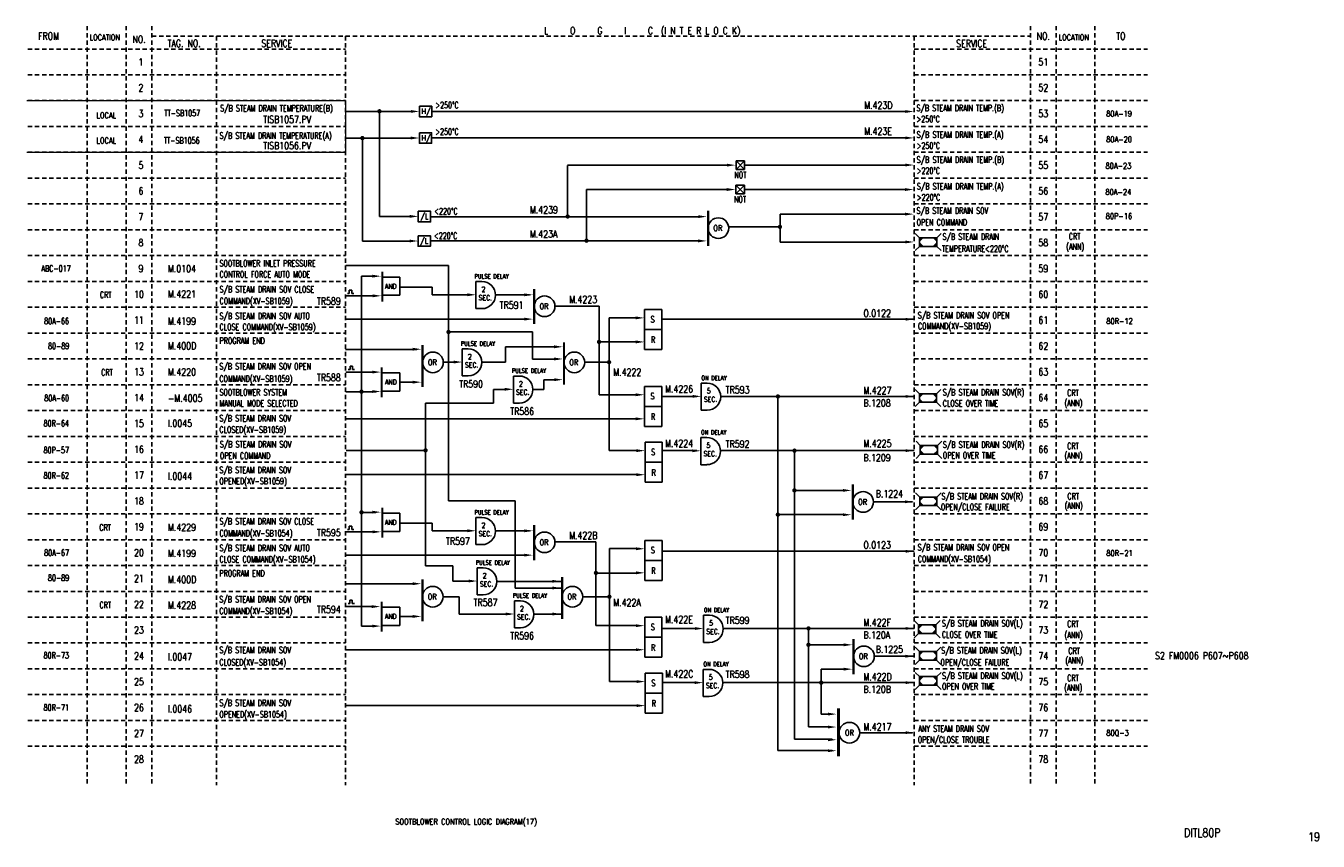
# Model space of a CAD drawing. Extents: x 10 to 460, y -301 to -17.
import ezdxf
from ezdxf.enums import TextEntityAlignment as Align

# ---------------------------------------------------------------- set-up
doc = ezdxf.new("R2010")
doc.units = 0
doc.header["$MEASUREMENT"] = 0
doc.linetypes.add('CENTER', pattern=[20, 8.8, -1, 0.4, -1, 8.8])
doc.linetypes.add('HIDDEN', pattern=[4, 1.5, -1, 1.5])
for name, color, linetype in [('CEN', 1, 'CENTER'), ('CON', 4, 'CONTINUOUS'), ('DCS', 7, 'CONTINUOUS'), ('HID', 2, 'HIDDEN')]:
    doc.layers.add(name, color=color, linetype=linetype)
doc.styles.add('ROMANS', font='romans', dxfattribs={"width": 0.8})

# ---------------------------------------------------------------- blocks, each defined once
blk = doc.blocks.new('LEADER')
at = {"layer": 'CON'}
blk.add_solid([(0.85, -0.57), (0.85, -1.57), (3.85, -1.07)], dxfattribs=at)

msp = doc.modelspace()

# ---------------------------------------------------------------- linework, layer by layer
at = {"layer": 'CEN', "const_width": 0.5}
for points in [[(10.19, -43.04), (121.3, -43.04)], [(121.36, -61.08), (121.36, -43.17)], [(10.27, -61.06), (121.38, -61.06)]]:
    msp.add_lwpolyline(points, dxfattribs=at)
at = {"layer": 'CON'}
for p, q in [((145.08, -46.85), (121.34, -46.85)), ((133.17, -46.86), (133.17, -83.42)), ((317.74, -46.86), (151.3, -46.86)), ((145.06, -56.11), (121.34, -56.11)), ((127.21, -56.11), (127.21, -92)), ((151.26, -56.06), (317.47, -56.06)), ((255.66, -65.54), (198.64, -65.54)), ((198.64, -65.61), (198.64, -83.52)), ((257.3, -64.02), (260.3, -64.02)), ((260.3, -64.02), (257.3, -67.02)), ((257.3, -64.02), (260.3, -67.02)), ((257.3, -67.02), (257.3, -64.02)), ((260.3, -67.02), (257.3, -67.02)), ((260.3, -64.02), (260.3, -67.02)), ((316.98, -65.52), (260.35, -65.52)), ((255.66, -74.06), (205.23, -74.06)), ((205.23, -74.06), (205.23, -91.91)), ((257.22, -72.52), (260.22, -72.52)), ((260.22, -72.52), (257.22, -75.52)), ((257.22, -72.52), (260.22, -75.52)), ((257.22, -75.52), (257.22, -72.52)), ((260.22, -75.52), (257.22, -75.52)), ((260.22, -72.52), (260.22, -75.52)), ((317, -74.06), (260.23, -74.06)), ((144.83, -83.42), (133.11, -83.42)), ((150.92, -83.52), (245.25, -83.52)), ((272.63, -92.33), (272.63, -82.61)), ((317.48, -82.61), (272.63, -82.61)), ((254.85, -87.06), (272.63, -87.06)), ((321.24, -90.84), (319.74, -89.34)), ((327.24, -90.84), (328.74, -89.34)), ((144.56, -92), (127.21, -92)), ((150.92, -91.91), (245.25, -91.91)), ((317.57, -92.33), (272.63, -92.33)), ((321.24, -93.84), (319.74, -95.34)), ((321.24, -90.84), (321.24, -93.84)), ((327.24, -90.84), (321.24, -90.84)), ((321.24, -93.84), (327.24, -93.84)), ((327.24, -93.84), (327.24, -90.84)), ((327.24, -93.84), (328.74, -95.34)), ((157.18, -100.55), (121.4, -100.55)), ((157.18, -100.55), (157.18, -182.57)), ((131.87, -104.29), (126.89, -104.29)), ((126.89, -226.19), (126.89, -104.29)), ((140.18, -104.61), (133.84, -104.61)), ((140.18, -104.61), (140.18, -110.91)), ((132.35, -111.09), (121.4, -111.09)), ((121.97, -110.26), (122.61, -110.26)), ((122.61, -109.08), (123.47, -109.08)), ((122.61, -110.26), (122.61, -109.08)), ((123.47, -109.08), (123.47, -110.26)), ((123.47, -110.26), (124.18, -110.26)), ((140.18, -110.91), (133.84, -110.91)), ((140.23, -108.07), (151.47, -108.07)), ((151.47, -108.07), (151.47, -110.77)), ((164.65, -110.77), (151.47, -110.77)), ((185.36, -110.77), (173.55, -110.77)), ((194.22, -114.63), (209.59, -114.63)), ((209.6, -114.64), (209.6, -145.59)), ((225.47, -115.84), (225.47, -129.78)), ((231.46, -115.84), (225.47, -115.84)), ((231.46, -129.78), (231.46, -115.84)), ((213.07, -118.78), (223, -118.78)), ((213.09, -118.78), (213.09, -134.21)), ((319.34, -119.26), (231.62, -119.26)), ((157.18, -123.69), (186.36, -123.69)), ((186.36, -123.69), (186.36, -133.16)), ((231.46, -122.8), (225.47, -122.8)), ((121.34, -129.76), (146.13, -129.76)), ((161.96, -129.54), (164.06, -129.54)), ((161.96, -129.54), (161.96, -138.99)), ((177.04, -128.91), (195.39, -128.91)), ((177.04, -134.2), (177.04, -128.91)), ((209.63, -127.1), (223.26, -127.1)), ((225.47, -129.78), (231.46, -129.78)), ((155.32, -134.2), (160.1, -134.2)), ((168.77, -134.2), (177.04, -134.2)), ((186.36, -133.16), (195.39, -133.16)), ((204.58, -134.2), (213.09, -134.2)), ((213.07, -165.03), (213.07, -134.18)), ((131.92, -137.71), (121.35, -137.71)), ((122.23, -136.76), (122.87, -136.76)), ((122.87, -135.58), (123.73, -135.58)), ((122.87, -136.76), (122.87, -135.58)), ((123.73, -135.58), (123.73, -136.76)), ((123.73, -136.76), (124.44, -136.76)), ((140.23, -137.96), (133.88, -137.96)), ((140.23, -137.96), (140.23, -144.26)), ((161.96, -138.99), (164.06, -138.99)), ((179.75, -139.03), (181.85, -139.03)), ((179.75, -139.03), (179.75, -148.48)), ((140.23, -141.19), (145.99, -141.19)), ((172.89, -143.69), (177.89, -143.69)), ((172.89, -148.45), (172.89, -143.69)), ((186.57, -143.69), (190.41, -143.69)), ((190.41, -140.34), (195.25, -140.34)), ((190.41, -140.34), (190.41, -143.69)), ((225.43, -142.64), (225.43, -156.57)), ((231.42, -142.64), (225.43, -142.64)), ((231.42, -156.57), (231.42, -142.64)), ((245.16, -141.5), (247.26, -141.5)), ((245.16, -141.5), (245.16, -150.95)), ((321.16, -145.2), (319.66, -143.7)), ((327.16, -145.2), (328.66, -143.7)), ((131.83, -144.51), (121.38, -144.51)), ((140.23, -144.26), (133.88, -144.26)), ((149.18, -148.45), (149.18, -205.22)), ((149.18, -148.45), (172.89, -148.45)), ((179.75, -148.48), (181.85, -148.48)), ((209.63, -145.59), (223.49, -145.59)), ((243.66, -146.15), (231.5, -146.15)), ((319.34, -146.15), (251.99, -146.15)), ((271.9, -145.93), (271.9, -269.56)), ((321.16, -148.2), (319.66, -149.7)), ((321.16, -145.2), (321.16, -148.2)), ((327.16, -145.2), (321.16, -145.2)), ((321.16, -148.2), (327.16, -148.2)), ((327.16, -148.2), (327.16, -145.2)), ((327.16, -148.2), (328.66, -149.7)), ((231.42, -149.6), (225.43, -149.6)), ((245.16, -150.95), (247.26, -150.95)), ((121.34, -153.95), (222.58, -153.95)), ((225.43, -156.57), (231.42, -156.57)), ((245.05, -160.48), (247.15, -160.48)), ((245.05, -160.48), (245.05, -169.93)), ((321.5, -163.24), (320, -161.74)), ((327.5, -163.24), (329, -161.74)), ((121.54, -164.99), (149.13, -164.99)), ((214.7, -165.03), (213.07, -165.03)), ((214.7, -165.03), (223.16, -165.03)), ((225.63, -162.12), (225.63, -176.05)), ((231.62, -162.12), (225.63, -162.12)), ((231.62, -176.05), (231.62, -162.12)), ((243.66, -165.03), (231.65, -165.03)), ((319.34, -165.03), (251.85, -165.03)), ((277.71, -164.81), (277.71, -265.58)), ((321.5, -166.24), (320, -167.74)), ((321.5, -163.24), (321.5, -166.24)), ((327.5, -163.24), (321.5, -163.24)), ((321.5, -166.24), (327.5, -166.24)), ((327.5, -166.24), (327.5, -163.24)), ((327.5, -166.24), (329, -167.74)), ((231.62, -169.08), (225.63, -169.08)), ((245.05, -169.93), (247.15, -169.93)), ((121.34, -173.38), (223.45, -173.38)), ((225.63, -176.05), (231.62, -176.05)), ((295.42, -178.9), (277.52, -178.9)), ((321.28, -181.2), (319.78, -179.7)), ((327.28, -181.2), (328.78, -179.7)), ((180.43, -182.57), (157.18, -182.57)), ((180.43, -212.94), (180.43, -182.57)), ((305.16, -182.9), (318.83, -182.9)), ((321.28, -184.2), (319.78, -185.7)), ((321.28, -181.2), (321.28, -184.2)), ((327.28, -181.2), (321.28, -181.2)), ((321.28, -184.2), (327.28, -184.2)), ((327.28, -184.2), (327.28, -181.2)), ((327.28, -184.2), (328.78, -185.7)), ((131.87, -186.54), (126.89, -186.54)), ((140.18, -186.86), (133.84, -186.86)), ((140.18, -186.86), (140.18, -193.16)), ((295.54, -187.33), (271.7, -187.33)), ((132.35, -193.33), (121.4, -193.33)), ((121.97, -192.5), (122.61, -192.5)), ((122.61, -191.32), (123.47, -191.32)), ((122.61, -192.5), (122.61, -191.32)), ((123.47, -191.32), (123.47, -192.5)), ((123.47, -192.5), (124.18, -192.5)), ((140.18, -193.16), (133.84, -193.16)), ((140.23, -190.32), (151.47, -190.32)), ((151.47, -190.32), (151.47, -193.02)), ((164.65, -193.02), (151.47, -193.02)), ((185.36, -193.02), (173.55, -193.02)), ((194.22, -196.87), (208.5, -196.87)), ((208.49, -226.03), (208.49, -196.87)), ((225.55, -196.31), (225.55, -210.25)), ((231.54, -196.31), (225.55, -196.31)), ((231.54, -210.25), (231.54, -196.31)), ((213.23, -199.16), (213.23, -215.06)), ((223.73, -199.16), (213.25, -199.16)), ((319.34, -200.12), (231.55, -200.12)), ((149.18, -205.22), (158.67, -205.22)), ((158.67, -205.22), (158.67, -210.47)), ((167.14, -205.86), (169.24, -205.86)), ((167.14, -205.86), (167.14, -215.31)), ((231.54, -203.27), (225.55, -203.27)), ((121.28, -211.44), (146.02, -211.44)), ((158.67, -210.47), (165.68, -210.47)), ((173.96, -210.6), (196.55, -210.6)), ((223.31, -207.69), (208.49, -207.69)), ((225.55, -210.25), (231.54, -210.25)), ((155.27, -215.94), (160.93, -215.94)), ((160.93, -215.94), (160.93, -222.02)), ((167.14, -215.31), (169.24, -215.31)), ((180.43, -212.94), (196.55, -212.94)), ((203.93, -215.94), (213.2, -215.94)), ((213.2, -245.52), (213.2, -215.04)), ((131.86, -219.39), (121.29, -219.39)), ((122.17, -218.29), (122.81, -218.29)), ((122.81, -217.11), (123.66, -217.11)), ((122.81, -218.29), (122.81, -217.11)), ((123.66, -217.11), (123.66, -218.29)), ((123.66, -218.29), (124.38, -218.29)), ((140.17, -219.64), (133.82, -219.64)), ((140.17, -219.64), (140.17, -225.94)), ((180.09, -217.35), (182.19, -217.35)), ((180.09, -217.35), (180.09, -226.8)), ((140.17, -222.87), (145.82, -222.87)), ((160.93, -222.02), (178.63, -222.02)), ((186.91, -222.02), (196.35, -222.02)), ((225.51, -223.11), (225.51, -237.04)), ((231.5, -223.11), (225.51, -223.11)), ((231.5, -237.04), (231.5, -223.11)), ((246.02, -222.41), (248.12, -222.41)), ((246.02, -222.41), (246.02, -231.86)), ((320.88, -225.75), (319.38, -224.25)), ((326.88, -225.75), (328.38, -224.25)), ((131.77, -226.19), (126.89, -226.19)), ((140.17, -225.94), (133.82, -225.94)), ((180.09, -226.8), (182.19, -226.8)), ((223.06, -226.03), (208.49, -226.03)), ((243.66, -227), (231.7, -227)), ((319.34, -227), (252.87, -227)), ((282.55, -226.78), (282.55, -261.31)), ((320.88, -228.75), (319.38, -230.25)), ((320.88, -225.75), (320.88, -228.75)), ((326.88, -225.75), (320.88, -225.75)), ((320.88, -228.75), (326.88, -228.75)), ((326.88, -228.75), (326.88, -225.75)), ((326.88, -228.75), (328.38, -230.25)), ((231.5, -230.07), (225.51, -230.07)), ((246.02, -231.86), (248.12, -231.86)), ((296.07, -232.71), (282.59, -232.71)), ((321.16, -235.05), (319.66, -233.55)), ((327.16, -235.05), (328.66, -233.55)), ((121.34, -234.45), (223.77, -234.45)), ((225.51, -237.04), (231.5, -237.04)), ((305.43, -236.71), (319, -236.71)), ((321.16, -238.05), (319.66, -239.55)), ((321.16, -235.05), (321.16, -238.05)), ((327.16, -235.05), (321.16, -235.05)), ((321.16, -238.05), (327.16, -238.05)), ((327.16, -238.05), (327.16, -235.05)), ((327.16, -238.05), (328.66, -239.55)), ((225.71, -242.59), (225.71, -256.52)), ((231.7, -242.59), (225.71, -242.59)), ((231.7, -256.52), (231.7, -242.59)), ((245.86, -241.26), (247.96, -241.26)), ((245.86, -241.26), (245.86, -250.71)), ((286.91, -241.14), (286.91, -256.87)), ((296.21, -241.14), (286.92, -241.14)), ((321.22, -243.8), (319.72, -242.3)), ((327.22, -243.8), (328.72, -242.3)), ((213.2, -245.52), (223.91, -245.52)), ((243.66, -245.89), (231.6, -245.89)), ((319.34, -245.89), (252.79, -245.89)), ((321.22, -246.8), (319.72, -248.3)), ((321.22, -243.8), (321.22, -246.8)), ((327.22, -243.8), (321.22, -243.8)), ((321.22, -246.8), (327.22, -246.8)), ((327.22, -246.8), (327.22, -243.8)), ((327.22, -246.8), (328.72, -248.3)), ((231.7, -249.55), (225.71, -249.55)), ((245.86, -250.71), (247.96, -250.71)), ((121.34, -253.89), (223.75, -253.89)), ((225.71, -256.52), (231.7, -256.52)), ((286.91, -256.87), (290.79, -256.87)), ((282.55, -261.31), (290.31, -261.31)), ((300.34, -263.38), (318.83, -263.38)), ((271.9, -269.56), (290.79, -269.56)), ((277.71, -265.58), (290.79, -265.58))]:
    msp.add_line(p, q, dxfattribs=at)
at = {"layer": 'CON', "color": 4}
for p, q in [((166.72, -106.1), (168.82, -106.1)), ((166.72, -106.1), (166.72, -115.55)), ((166.72, -115.55), (168.82, -115.55)), ((121.34, -119.26), (184.75, -119.26)), ((166.72, -188.34), (168.82, -188.34)), ((166.72, -188.34), (166.72, -197.79)), ((166.72, -197.79), (168.82, -197.79)), ((121.38, -201.51), (184.75, -201.51))]:
    msp.add_line(p, q, dxfattribs=at)
at = {"layer": 'CON'}
for points in [[(147.04, -44.99), (151.31, -44.99), (151.31, -48.67), (147.04, -48.67)], [(147.01, -54.25), (151.28, -54.25), (151.28, -57.93), (147.01, -57.93)], [(146.65, -81.62), (150.91, -81.62), (150.91, -85.3), (146.65, -85.3)], [(146.59, -90.15), (150.86, -90.15), (150.86, -93.83), (146.59, -93.83)]]:
    msp.add_lwpolyline(points, close=True, dxfattribs=at)
at = {"layer": 'CON', "const_width": 0.75}
for points in [[(132.73, -46.76, 1), (133.48, -46.76, 1)], [(126.78, -56.1, 1), (127.53, -56.1, 1)], [(198.28, -83.44, 1), (199.03, -83.44, 1)], [(272.22, -87.05, 1), (272.97, -87.05, 1)], [(204.85, -91.87, 1), (205.6, -91.87, 1)], [(156.81, -123.69, 1), (157.56, -123.69, 1)], [(209.21, -127.16, 1), (209.96, -127.16, 1)], [(212.72, -134.2, 1), (213.47, -134.2, 1)], [(126.49, -144.5, 1), (127.24, -144.5, 1)], [(271.52, -146.15, 1), (272.27, -146.15, 1)], [(148.8, -164.94, 1), (149.55, -164.94, 1)], [(277.31, -165.03, 1), (278.06, -165.03, 1)], [(277.27, -178.89, 1), (278.02, -178.89, 1)], [(126.49, -186.52, 1), (127.24, -186.52, 1)], [(271.51, -187.33, 1), (272.26, -187.33, 1)], [(208.14, -207.66, 1), (208.89, -207.66, 1)], [(212.82, -215.94, 1), (213.57, -215.94, 1)], [(282.18, -227, 1), (282.93, -227, 1)], [(282.17, -232.7, 1), (282.92, -232.7, 1)], [(286.6, -245.89, 1), (287.35, -245.89, 1)]]:
    msp.add_lwpolyline(points, format="xyb", close=True, dxfattribs=at)
at = {"layer": 'CON'}
for points, const_width in [([(247.56, -81.41), (247.56, -93.71)], 0.8), ([(134.12, -102.67), (134.12, -113.11)], 0.7), ([(187.02, -108.66), (187.02, -120.96)], 0.8), ([(148.13, -128.19), (148.13, -142.9)], 0.8), ([(197.39, -127.34), (197.39, -142.06)], 0.8), ([(133.93, -136.02), (133.93, -146.45)], 0.7), ([(297.97, -176.83), (297.97, -189.13)], 0.8), ([(134.12, -184.92), (134.12, -195.35)], 0.7), ([(187.02, -190.9), (187.02, -203.21)], 0.8), ([(148.07, -209.87), (148.07, -224.53)], 0.8), ([(196.72, -209.02), (196.72, -223.68)], 0.8), ([(133.87, -217.7), (133.87, -228.13)], 0.7), ([(298.24, -230.64), (298.24, -242.94)], 0.8), ([(292.97, -254.88), (292.97, -271.58)], 1)]:
    msp.add_lwpolyline(points, dxfattribs=dict(at, const_width=const_width))
for centre in [(251.16, -87.49), (190.62, -114.74), (151.73, -134.27), (200.99, -134.27), (301.57, -182.91), (190.62, -196.99), (151.67, -215.95), (200.32, -215.95), (301.84, -236.72), (296.8, -263.34)]:
    msp.add_circle(centre, 3.6, dxfattribs=at)
at = {"layer": 'CON', "color": 4}
for centre in [(168.82, -110.82), (168.82, -193.07)]:
    msp.add_arc(centre, 4.72, 270, 90, dxfattribs=at)
at = {"layer": 'CON'}
for centre in [(164.06, -134.26), (181.85, -143.75), (247.26, -146.23), (247.15, -165.2), (169.24, -210.59), (182.19, -222.07), (248.12, -227.14), (247.96, -245.99)]:
    msp.add_arc(centre, 4.72, 270, 90, dxfattribs=at)
at = {"layer": 'CON', "lineweight": 13}
for points in [[(144.04, -46.33), (144.04, -47.33), (147.04, -46.83)], [(144.01, -55.59), (144.01, -56.59), (147.01, -56.09)], [(143.67, -82.9), (143.67, -83.9), (146.67, -83.4)], [(143.58, -91.48), (143.58, -92.48), (146.58, -91.98)]]:
    msp.add_solid(points, dxfattribs=at)
at = {"layer": 'CON'}
for points in [[(316.25, -46.36), (316.25, -47.36), (319.25, -46.86)], [(316.25, -55.55), (316.25, -56.55), (319.25, -56.05)], [(316.24, -65.01), (316.24, -66.01), (319.24, -65.51)], [(316.2, -73.55), (316.2, -74.55), (319.2, -74.05)], [(244.14, -82.98), (244.14, -83.98), (247.14, -83.48)], [(316.17, -82.1), (316.17, -83.1), (319.17, -82.6)], [(244.11, -91.45), (244.11, -92.45), (247.11, -91.95)], [(316.25, -91.82), (316.25, -92.82), (319.25, -92.32)], [(322.74, -90.84), (321.24, -90.84), (321.24, -92.34)], [(321.24, -92.34), (321.24, -93.84), (322.74, -93.84)], [(325.74, -90.84), (327.24, -90.84), (327.24, -92.34)], [(327.24, -92.34), (327.24, -93.84), (325.74, -93.84)], [(130.63, -103.73), (130.63, -104.73), (133.63, -104.23)], [(130.75, -110.59), (130.75, -111.59), (133.75, -111.09)], [(183.6, -110.23), (183.6, -111.23), (186.6, -110.73)], [(222.41, -118.27), (222.41, -119.27), (225.41, -118.77)], [(316.34, -118.76), (316.34, -119.76), (319.34, -119.26)], [(144.68, -129.19), (144.68, -130.19), (147.68, -129.69)], [(193.94, -128.35), (193.94, -129.35), (196.94, -128.85)], [(222.41, -126.65), (222.41, -127.65), (225.41, -127.15)], [(158.96, -133.66), (158.96, -134.66), (161.96, -134.16)], [(193.94, -132.59), (193.94, -133.59), (196.94, -133.09)], [(130.63, -137.16), (130.63, -138.16), (133.63, -137.66)], [(130.62, -143.94), (130.62, -144.94), (133.62, -144.44)], [(144.73, -140.67), (144.73, -141.67), (147.73, -141.17)], [(176.75, -143.15), (176.75, -144.15), (179.75, -143.65)], [(193.99, -139.82), (193.99, -140.82), (196.99, -140.32)], [(222.37, -145.07), (222.37, -146.07), (225.37, -145.57)], [(242.16, -145.62), (242.16, -146.62), (245.16, -146.12)], [(316.34, -145.65), (316.34, -146.65), (319.34, -146.15)], [(322.66, -145.2), (321.16, -145.2), (321.16, -146.7)], [(321.16, -146.7), (321.16, -148.2), (322.66, -148.2)], [(325.66, -145.2), (327.16, -145.2), (327.16, -146.7)], [(327.16, -146.7), (327.16, -148.2), (325.66, -148.2)], [(222.37, -153.45), (222.37, -154.45), (225.37, -153.95)], [(222.58, -164.55), (222.58, -165.55), (225.58, -165.05)], [(242.05, -164.6), (242.05, -165.6), (245.05, -165.1)], [(316.34, -164.53), (316.34, -165.53), (319.34, -165.03)], [(323, -163.24), (321.5, -163.24), (321.5, -164.74)], [(321.5, -164.74), (321.5, -166.24), (323, -166.24)], [(326, -163.24), (327.5, -163.24), (327.5, -164.74)], [(327.5, -164.74), (327.5, -166.24), (326, -166.24)], [(222.58, -172.93), (222.58, -173.93), (225.58, -173.43)], [(294.56, -178.4), (294.56, -179.4), (297.56, -178.9)], [(316.12, -182.37), (316.12, -183.37), (319.12, -182.87)], [(322.78, -181.2), (321.28, -181.2), (321.28, -182.7)], [(321.28, -182.7), (321.28, -184.2), (322.78, -184.2)], [(325.78, -181.2), (327.28, -181.2), (327.28, -182.7)], [(327.28, -182.7), (327.28, -184.2), (325.78, -184.2)], [(130.63, -185.97), (130.63, -186.97), (133.63, -186.47)], [(294.52, -186.88), (294.52, -187.88), (297.52, -187.38)], [(130.75, -192.84), (130.75, -193.84), (133.75, -193.34)], [(183.6, -192.48), (183.6, -193.48), (186.6, -192.98)], [(222.49, -198.74), (222.49, -199.74), (225.49, -199.24)], [(316.34, -199.62), (316.34, -200.62), (319.34, -200.12)], [(144.67, -210.91), (144.67, -211.91), (147.67, -211.41)], [(164.14, -209.98), (164.14, -210.98), (167.14, -210.48)], [(193.33, -210.07), (193.33, -211.07), (196.33, -210.57)], [(222.49, -207.12), (222.49, -208.12), (225.49, -207.62)], [(193.33, -212.41), (193.33, -213.41), (196.33, -212.91)], [(130.44, -218.89), (130.44, -219.89), (133.44, -219.39)], [(144.73, -222.32), (144.73, -223.32), (147.73, -222.82)], [(177.09, -221.47), (177.09, -222.47), (180.09, -221.97)], [(193.38, -221.48), (193.38, -222.48), (196.38, -221.98)], [(130.58, -225.67), (130.58, -226.67), (133.58, -226.17)], [(222.45, -225.54), (222.45, -226.54), (225.45, -226.04)], [(243.02, -226.53), (243.02, -227.53), (246.02, -227.03)], [(316.34, -226.5), (316.34, -227.5), (319.34, -227)], [(322.38, -225.75), (320.88, -225.75), (320.88, -227.25)], [(320.88, -227.25), (320.88, -228.75), (322.38, -228.75)], [(325.38, -225.75), (326.88, -225.75), (326.88, -227.25)], [(326.88, -227.25), (326.88, -228.75), (325.38, -228.75)], [(222.45, -233.92), (222.45, -234.92), (225.45, -234.42)], [(294.82, -232.21), (294.82, -233.21), (297.82, -232.71)], [(316.32, -236.18), (316.32, -237.18), (319.32, -236.68)], [(322.66, -235.05), (321.16, -235.05), (321.16, -236.55)], [(321.16, -236.55), (321.16, -238.05), (322.66, -238.05)], [(325.66, -235.05), (327.16, -235.05), (327.16, -236.55)], [(327.16, -236.55), (327.16, -238.05), (325.66, -238.05)], [(294.79, -240.69), (294.79, -241.69), (297.79, -241.19)], [(222.65, -245.02), (222.65, -246.02), (225.65, -245.52)], [(242.86, -245.38), (242.86, -246.38), (245.86, -245.88)], [(316.34, -245.39), (316.34, -246.39), (319.34, -245.89)], [(322.72, -243.8), (321.22, -243.8), (321.22, -245.3)], [(321.22, -245.3), (321.22, -246.8), (322.72, -246.8)], [(325.72, -243.8), (327.22, -243.8), (327.22, -245.3)], [(327.22, -245.3), (327.22, -246.8), (325.72, -246.8)], [(222.65, -253.4), (222.65, -254.4), (225.65, -253.9)], [(289.32, -256.35), (289.32, -257.35), (292.32, -256.85)], [(289.32, -260.86), (289.32, -261.86), (292.32, -261.36)], [(289.32, -265.3), (289.32, -266.3), (292.32, -265.8)], [(316.34, -262.82), (316.34, -263.82), (319.34, -263.32)], [(289.32, -269.12), (289.32, -270.12), (292.32, -269.62)]]:
    msp.add_solid(points, dxfattribs=at)
at = {"layer": 'CON', "color": 4}
for points in [[(163.72, -110.22), (163.72, -111.22), (166.72, -110.72)], [(183.57, -118.7), (183.57, -119.7), (186.57, -119.2)], [(163.72, -192.46), (163.72, -193.46), (166.72, -192.96)], [(183.57, -200.95), (183.57, -201.95), (186.57, -201.45)]]:
    msp.add_solid(points, dxfattribs=at)
at = {"layer": 'HID'}
for p, q in [((31.34, -17.06), (31.34, -277.6)), ((31.34, -17.06), (31.34, -281.57)), ((44.84, -17.06), (44.84, -277.6)), ((44.84, -17.06), (44.84, -281.57)), ((53.84, -17.06), (53.84, -277.6)), ((53.84, -17.06), (53.84, -281.57)), ((359.84, -17.06), (359.84, -281.57)), ((368.84, -17.06), (368.84, -281.57)), ((382.34, -17.06), (382.34, -281.57)), ((53.84, -20.57), (359.84, -20.57)), ((76.34, -20.57), (76.34, -277.6)), ((76.34, -20.57), (76.34, -281.57)), ((121.34, -20.57), (121.34, -281.57)), ((319.34, -20.57), (319.34, -281.57)), ((10.59, -25.07), (121.34, -25.07)), ((319.34, -25.07), (400.59, -25.07)), ((10.59, -34.07), (121.34, -34.07)), ((319.34, -34.07), (400.59, -34.07)), ((10.59, -43.07), (121.34, -43.07)), ((319.34, -43.07), (400.59, -43.07)), ((10.59, -52.07), (121.34, -52.07)), ((319.34, -52.07), (400.59, -52.07)), ((10.59, -61.07), (121.34, -61.07)), ((319.34, -61.07), (400.59, -61.07)), ((10.59, -70.07), (121.34, -70.07)), ((319.34, -70.07), (400.59, -70.07)), ((10.59, -79.07), (121.34, -79.07)), ((319.34, -79.07), (400.59, -79.07)), ((10.59, -88.07), (121.34, -88.07)), ((319.34, -88.07), (400.59, -88.07)), ((10.59, -97.07), (121.34, -97.07)), ((319.34, -97.07), (400.59, -97.07)), ((10.59, -106.07), (121.34, -106.07)), ((319.34, -106.07), (400.59, -106.07)), ((10.59, -115.07), (121.34, -115.07)), ((319.34, -115.07), (400.59, -115.07)), ((10.59, -124.07), (121.34, -124.07)), ((319.34, -124.07), (400.59, -124.07)), ((10.59, -133.07), (121.34, -133.07)), ((319.34, -133.07), (400.59, -133.07)), ((10.59, -142.07), (121.34, -142.07)), ((319.34, -142.07), (400.59, -142.07)), ((10.59, -151.07), (121.34, -151.07)), ((319.34, -151.07), (400.59, -151.07)), ((10.59, -160.07), (121.34, -160.07)), ((319.34, -160.07), (400.59, -160.07)), ((10.59, -169.07), (121.34, -169.07)), ((319.34, -169.07), (400.59, -169.07)), ((10.59, -178.07), (121.34, -178.07)), ((319.34, -178.07), (400.59, -178.07)), ((10.59, -187.07), (121.34, -187.07)), ((319.34, -187.07), (400.59, -187.07)), ((10.59, -196.07), (121.34, -196.07)), ((319.34, -196.07), (400.59, -196.07)), ((10.59, -205.07), (121.34, -205.07)), ((319.34, -205.07), (400.59, -205.07)), ((10.59, -214.07), (121.34, -214.07)), ((319.34, -214.07), (400.59, -214.07)), ((10.59, -223.07), (121.34, -223.07)), ((319.34, -223.07), (400.59, -223.07)), ((10.59, -232.07), (121.34, -232.07)), ((319.34, -232.07), (400.59, -232.07)), ((10.59, -241.07), (121.34, -241.07)), ((319.34, -241.07), (400.59, -241.07)), ((10.59, -250.07), (121.34, -250.07)), ((319.34, -250.07), (400.59, -250.07)), ((10.59, -259.07), (121.34, -259.07)), ((319.34, -259.07), (400.59, -259.07)), ((10.59, -268.07), (121.34, -268.07)), ((319.34, -268.07), (400.59, -268.07))]:
    msp.add_line(p, q, dxfattribs=at)

# ---------------------------------------------------------------- block references
at = {"layer": 'CON'}
for p in [(253.33, -64.47), (253.24, -72.97)]:
    msp.add_blockref('LEADER', p, dxfattribs=at)

# ---------------------------------------------------------------- texts
at = {"layer": 'CON', "style": 'ROMANS'}
for s, height, width, p in [('L     O     G     I     C  (I N T E R L O C K)', 2.5, 0.8, (224.63, -18.86)), ('FROM', 2.5, 0.8, (17.84, -20.57)), ('NO.', 2.5, 0.8, (49.39, -21.68)), ('TAG. NO. ', 2.5, 0.8, (65.75, -23.12)), ('SERVICE', 2.5, 0.8, (97.36, -23.12)), ('SERVICE', 2.5, 0.8, (339.37, -23.16)), ('NO.', 2.5, 0.8, (364.34, -20.57)), ('TO', 2.5, 0.8, (391.34, -20.57)), (' 1', 2.5, 0.8, (49.34, -29.57)), ('51', 2.5, 0.8, (364.34, -29.57)), (' 2', 2.5, 0.8, (49.34, -38.57)), ('52', 2.5, 0.8, (364.34, -38.57)), (' 3', 2.5, 0.8, (49.34, -47.57)), ('TT-SB1057', 2.2, 0.7, (64.42, -47.42)), ('53', 2.5, 0.8, (364.34, -47.57)), (' 4', 2.5, 0.8, (49.34, -56.57)), ('TT-SB1056', 2.2, 0.7, (64.23, -56.95)), ('54', 2.5, 0.8, (364.34, -56.57)), (' 5', 2.5, 0.8, (49.34, -65.57)), ('55', 2.5, 0.8, (364.34, -65.57)), (' 6', 2.5, 0.8, (49.34, -74.57)), ('56', 2.5, 0.8, (364.34, -74.57)), (' 7', 2.5, 0.8, (49.34, -83.57)), ('57', 2.5, 0.8, (364.34, -83.57)), ('OR', 2, 0.8, (250.97, -87.49)), (' 8', 2.5, 0.8, (49.34, -92.57)), ('58', 2.5, 0.8, (364.34, -92.57)), (' 9', 2.5, 0.8, (49.34, -101.57)), ('59', 2.5, 0.8, (364.34, -101.57)), ('AND', 1.75, 0.8, (137.03, -107.76)), ('10', 2.5, 0.8, (49.34, -110.57)), ('60', 2.5, 0.8, (364.34, -110.57)), ('OR', 2, 0.8, (190.43, -114.74)), ('11', 2.5, 0.8, (49.34, -119.57)), ('S', 2.2, 0.7, (228.27, -119.25)), ('61', 2.5, 0.8, (364.34, -119.57)), ('R', 2.2, 0.7, (228.43, -126.39)), ('12', 2.5, 0.8, (49.34, -128.57)), ('PULSE DELAY', 1.5, 0.8, (167.39, -127.72)), ('62', 2.5, 0.8, (364.34, -128.57)), ('OR', 2, 0.8, (151.54, -134.27)), ('SEC.', 1.75, 0.8, (165.23, -135.19)), ('2', 1.8, 0.8, (164.57, -132.26)), ('OR', 2, 0.8, (200.81, -134.27)), ('13', 2.5, 0.8, (49.34, -137.57)), ('PULSE DELAY', 1.5, 0.8, (185.18, -137.21)), ('ON DELAY', 1.5, 0.8, (249.63, -139.68)), ('63', 2.5, 0.8, (364.34, -137.57)), ('AND', 1.75, 0.8, (137.08, -141.11)), ('SEC.', 1.75, 0.8, (183.02, -144.68)), ('2', 1.8, 0.8, (182.36, -141.75)), ('5', 1.8, 0.8, (247.78, -144.22)), ('14', 2.5, 0.8, (49.34, -146.57)), ('S', 2.2, 0.7, (228.22, -146.05)), ('SEC.', 1.75, 0.8, (248.44, -147.16)), ('64', 2.5, 0.8, (364.34, -146.57)), ('R', 2.2, 0.7, (228.39, -153.19)), ('15', 2.5, 0.8, (49.34, -155.57)), ('65', 2.5, 0.8, (364.34, -155.57)), ('ON DELAY', 1.5, 0.8, (249.51, -158.66)), ('16', 2.5, 0.8, (49.34, -164.57)), ('S', 2.2, 0.7, (228.43, -165.53)), ('SEC.', 1.75, 0.8, (248.32, -166.13)), ('5', 1.8, 0.8, (247.66, -163.19)), ('66', 2.5, 0.8, (364.34, -164.57)), ('17', 2.5, 0.8, (49.34, -173.57)), ('R', 2.2, 0.7, (228.59, -172.67)), ('67', 2.5, 0.8, (364.34, -173.57)), ('18', 2.5, 0.8, (49.34, -182.57)), ('OR', 2, 0.8, (301.39, -182.91)), ('68', 2.5, 0.8, (364.34, -182.57)), ('AND', 1.75, 0.8, (137.03, -190.01)), ('19', 2.5, 0.8, (49.34, -191.57)), ('69', 2.5, 0.8, (364.34, -191.57)), ('OR', 2, 0.8, (190.43, -196.99)), ('20', 2.5, 0.8, (49.34, -200.57)), ('S', 2.2, 0.7, (228.35, -199.72)), ('70', 2.5, 0.8, (364.34, -200.57)), ('PULSE DELAY', 1.5, 0.8, (172.57, -204.04)), ('R', 2.2, 0.7, (228.51, -206.86)), ('21', 2.5, 0.8, (49.34, -209.57)), ('SEC.', 1.75, 0.8, (170.42, -211.51)), ('2', 1.8, 0.8, (169.76, -208.58)), ('71', 2.5, 0.8, (364.34, -209.57)), ('OR', 2, 0.8, (151.48, -215.95)), ('PULSE DELAY', 1.5, 0.8, (185.52, -215.53)), ('OR', 2, 0.8, (200.14, -215.95)), ('22', 2.5, 0.8, (49.34, -218.57)), ('2', 1.8, 0.8, (182.71, -220.07)), ('ON DELAY', 1.5, 0.8, (250.48, -220.59)), ('72', 2.5, 0.8, (364.34, -218.57)), ('AND', 1.75, 0.8, (137.02, -222.79)), ('SEC.', 1.75, 0.8, (183.37, -223)), ('5', 1.8, 0.8, (248.63, -225.13)), ('23', 2.5, 0.8, (49.34, -227.57)), ('S', 2.2, 0.7, (228.3, -226.52)), ('SEC.', 1.75, 0.8, (249.29, -228.07)), ('73', 2.5, 0.8, (364.34, -227.57)), ('R', 2.2, 0.7, (228.47, -233.66)), ('24', 2.5, 0.8, (49.34, -236.57)), ('ON DELAY', 1.5, 0.8, (250.32, -239.44)), ('OR', 2, 0.8, (301.65, -236.72)), ('74', 2.5, 0.8, (364.34, -236.57)), ('5', 1.8, 0.8, (248.48, -243.98)), ('25', 2.5, 0.8, (49.34, -245.57)), ('S', 2.2, 0.7, (228.51, -246)), ('SEC.', 1.75, 0.8, (249.13, -246.91)), ('75', 2.5, 0.8, (364.34, -245.57)), ('R', 2.2, 0.7, (228.67, -253.14)), ('26', 2.5, 0.8, (49.34, -254.57)), ('76', 2.5, 0.8, (364.34, -254.57)), ('27', 2.5, 0.8, (49.34, -263.57)), ('OR', 2, 0.8, (296.8, -263.34)), ('77', 2.5, 0.8, (364.34, -263.57)), ('28', 2.5, 0.8, (49.34, -272.57)), ('78', 2.5, 0.8, (364.34, -272.57))]:
    msp.add_text(s, height=height, dxfattribs=dict(at, width=width)).set_placement(p, align=Align.MIDDLE)
for s, height, width, p in [('LOCATION', 2, 0.8, (32.15, -22.64)), ('LOCATION', 2, 0.8, (369.65, -22.64)), ('S/B STEAM DRAIN TEMPERATURE(B)', 2.2, 0.7, (77.6, -47.45)), ('S/B STEAM DRAIN TEMP.(B)', 2.2, 0.7, (320.15, -47.41)), ('LOCAL', 2, 0.8, (34.52, -49.79)), ('>250%%dC', 2.2, 0.7, (320.15, -51.24)), ('80A-19', 2, 0.8, (386.24, -49.18)), ('S/B STEAM DRAIN TEMPERATURE(A)', 2.2, 0.7, (77.41, -56.98)), ('S/B STEAM DRAIN TEMP.(A)', 2.2, 0.7, (320.22, -56.67)), ('LOCAL', 2, 0.8, (34.52, -58.56)), ('>250%%dC', 2.2, 0.7, (320.22, -60.49)), ('80A-20', 2, 0.8, (386.24, -58.15)), ('S/B STEAM DRAIN TEMP.(B)', 2.2, 0.7, (320.22, -65.44)), ('>220%%dC', 2.2, 0.7, (320.22, -69.27)), ('80A-23', 2, 0.8, (386.02, -67.39)), ('NOT', 2.2, 0.7, (256.72, -70.72)), ('S/B STEAM DRAIN TEMP.(A)', 2.2, 0.7, (320.29, -74.7)), ('NOT', 2.2, 0.7, (256.64, -79.22)), ('>220%%dC', 2.2, 0.7, (320.29, -78.53)), ('80A-24', 2, 0.8, (385.98, -76.49)), ('S/B STEAM DRAIN SOV', 2.2, 0.7, (320.16, -83.19)), ('OPEN COMMAND', 2.2, 0.7, (320.21, -87.23)), ('80P-16', 2, 0.8, (386.08, -84.93)), ('S/B STEAM DRAIN', 2.2, 0.7, (329.23, -92.24)), ('CRT', 2.2, 0.7, (373.22, -92.15)), ('TEMPERATURE<220%%DC', 2.2, 0.7, (329.03, -96.46)), ('(ANN)', 2.2, 0.7, (372.27, -95.68)), ('SOOTBLOWER INLET PRESSURE', 2.2, 0.7, (77.39, -101.53)), ('ABC-017', 2.2, 0.7, (15.38, -103.32)), ('CONTROL FORCE AUTO MODE', 2.2, 0.7, (77.39, -105.37)), ('S/B STEAM DRAIN SOV CLOSE', 2.2, 0.7, (77.42, -110.61)), ('CRT', 2.2, 0.7, (35.74, -112.5)), ('COMMAND(XV-SB1059)', 2.2, 0.7, (77.42, -114.65)), ('S/B STEAM DRAIN SOV AUTO', 2.2, 0.7, (77.39, -119.84)), ('S/B STEAM DRAIN SOV OPEN', 2.2, 0.7, (320.58, -119.65)), ('80A-66', 2.2, 0.7, (16.32, -121.64)), ('CLOSE COMMAND(XV-SB1059)', 2.2, 0.7, (77.39, -123.69)), ('COMMAND(XV-SB1059)', 2.2, 0.7, (320.68, -123.41)), ('80R-12', 2, 0.8, (386.29, -121.5)), ('PROGRAM END', 2.2, 0.7, (77.39, -128.51)), ('80-89', 2.2, 0.7, (17.7, -130.3)), ('S/B STEAM DRAIN SOV OPEN', 2.2, 0.7, (77.34, -137.44)), ('CRT', 2.2, 0.7, (36.19, -139.53)), ('COMMAND(XV-SB1059)', 2.2, 0.7, (77.34, -141.76)), ('SOOTBLOWER SYSTEM', 2.2, 0.7, (77.4, -146.46)), ('S/B STEAM DRAIN SOV(R)', 2.2, 0.7, (329.3, -146.45)), ('CRT', 2.2, 0.7, (372.63, -146.65)), ('80A-60', 2.2, 0.7, (16.36, -148.47)), ('MANUAL MODE SELECTED', 2.2, 0.7, (77.4, -150.3)), ('CLOSE OVER TIME', 2.2, 0.7, (329.3, -150.32)), ('(ANN)', 2.2, 0.7, (371.68, -150.17)), ('S/B STEAM DRAIN SOV', 2.2, 0.7, (77.36, -155.5)), ('80R-64', 2.2, 0.7, (16.12, -157.28)), ('CLOSED(XV-SB1059)', 2.2, 0.7, (77.36, -159.48)), ('S/B STEAM DRAIN SOV', 2.2, 0.7, (77.48, -164.55)), ('S/B STEAM DRAIN SOV(R)', 2.2, 0.7, (329.35, -164.72)), ('80P-57', 2.2, 0.7, (16.12, -166.62)), ('OPEN COMMAND', 2.2, 0.7, (77.53, -168.6)), ('OPEN OVER TIME', 2.2, 0.7, (329.34, -168.42)), ('(ANN)', 2.2, 0.7, (371.68, -168.49)), ('CRT', 2.2, 0.7, (372.63, -165.2)), ('S/B STEAM DRAIN SOV', 2.2, 0.7, (77.34, -173.56)), ('80R-62', 2.2, 0.7, (16.12, -175.46)), ('OPENED(XV-SB1059)', 2.2, 0.7, (77.34, -177.43)), ('S/B STEAM DRAIN SOV(R)', 2.2, 0.7, (328.85, -182.72)), ('CRT', 2.2, 0.7, (372.73, -182.67)), ('OPEN/CLOSE FAILURE', 2.2, 0.7, (328.66, -186.42)), ('(ANN)', 2.2, 0.7, (371.77, -185.96)), ('S/B STEAM DRAIN SOV CLOSE', 2.2, 0.7, (77.37, -191.46)), ('CRT', 2.2, 0.7, (35.52, -193.58)), ('COMMAND(XV-SB1054)', 2.2, 0.7, (77.37, -195.56)), ('S/B STEAM DRAIN SOV AUTO', 2.2, 0.7, (77.38, -200.69)), ('S/B STEAM DRAIN SOV OPEN', 2.2, 0.7, (320.57, -200.49)), ('80A-67', 2.2, 0.7, (16.32, -202.4)), ('CLOSE COMMAND(XV-SB1054)', 2.2, 0.7, (77.38, -204.64)), ('COMMAND(XV-SB1054)', 2.2, 0.7, (320.62, -204.54)), ('80R-21', 2, 0.8, (386.29, -202.35)), ('PROGRAM END', 2.2, 0.7, (77.36, -209.51)), ('80-89', 2.2, 0.7, (17.65, -211.12)), ('S/B STEAM DRAIN SOV OPEN', 2.2, 0.7, (77.33, -218.59)), ('CRT', 2.2, 0.7, (35.6, -220.57)), ('COMMAND(XV-SB1054)', 2.2, 0.7, (77.33, -222.66)), ('S/B STEAM DRAIN SOV(L)', 2.2, 0.7, (329.01, -227.01)), ('CRT', 2.2, 0.7, (372.63, -227.17)), ('CLOSE OVER TIME', 2.2, 0.7, (329.01, -230.88)), ('(ANN)', 2.2, 0.7, (371.73, -231.03)), ('S/B STEAM DRAIN SOV', 2.2, 0.7, (77.34, -236.27)), ('S/B STEAM DRAIN SOV(L)', 2.2, 0.7, (328.73, -236.43)), ('CRT', 2.2, 0.7, (373.04, -236.57)), ('80R-73', 2.2, 0.7, (16.12, -238.13)), ('CLOSED(XV-SB1054)', 2.2, 0.7, (77.34, -240.56)), ('OPEN/CLOSE FAILURE', 2.2, 0.7, (328.54, -240.59)), ('(ANN)', 2.2, 0.7, (371.99, -239.92)), ('S/B STEAM DRAIN SOV(L)', 2.2, 0.7, (329.07, -245.27)), ('OPEN OVER TIME', 2.2, 0.7, (329.06, -248.98)), ('(ANN)', 2.2, 0.7, (371.59, -249.4)), ('CRT', 2.2, 0.7, (372.63, -246.05)), ('S/B STEAM DRAIN SOV', 2.2, 0.7, (77.35, -254.69)), ('80R-71', 2.2, 0.7, (16.12, -256.31)), ('OPENED(XV-SB1054)', 2.2, 0.7, (77.35, -258.72)), ('ANY STEAM DRAIN SOV', 2.2, 0.7, (320.79, -263.7)), ('OPEN/CLOSE TROUBLE', 2.2, 0.7, (320.6, -267.52)), ('80Q-3', 2, 0.8, (386.29, -265.01))]:
    msp.add_text(s, height=height, dxfattribs=dict(at, width=width)).set_placement(p, align=Align.BOTTOM_LEFT)
at = {"layer": 'CON', "lineweight": 9, "style": 'ROMANS', "width": 0.7}
for s, p in [('>250%%dC ', (152.57, -45.72)), ('>250%%dC', (152.54, -54.97)), ('<220%%dC', (152.2, -82.69)), ('<220%%dC', (152.1, -91.27))]:
    msp.add_text(s, height=2.2, dxfattribs=at).set_placement(p)
at = {"layer": 'CON', "linetype": 'ByBlock', "style": 'ROMANS', "width": 0.8}
for s, p in [('H/', (147.73, -47.71)), ('H/', (147.71, -56.97)), ('/L', (147.34, -84.34)), ('/L', (147.28, -92.87))]:
    msp.add_text(s, height=1.9, dxfattribs=at).set_placement(p)
at = {"layer": 'CON', "color": 4, "style": 'ROMANS', "width": 0.8}
for s, height, p in [('PULSE DELAY', 1.5, (172.15, -104.28)), ('2', 1.8, (169.33, -108.81)), ('SEC.', 1.75, (169.99, -111.75)), ('PULSE DELAY', 1.5, (172.15, -186.52)), ('SEC.', 1.75, (169.99, -193.99)), ('2', 1.8, (169.33, -191.06))]:
    msp.add_text(s, height=height, dxfattribs=at).set_placement(p, align=Align.MIDDLE)
at = {"layer": 'CON', "lineweight": 9, "style": 'ROMANS', "width": 0.8}
msp.add_text('SOOTBLOWER CONTROL LOGIC DIAGRAM(17)', height=2, dxfattribs=at).set_placement((138.65, -294.33), align=Align.MIDDLE_LEFT)
for s, p in [('DITL80P', (413.37, -300.59)), ('19', (456.61, -302.02))]:
    msp.add_text(s, height=3, dxfattribs=at).set_placement(p, align=Align.BOTTOM_LEFT)
at = {"layer": 'DCS', "style": 'ROMANS', "width": 0.8}
for s, p in [('M.423D', (301.94, -46.67)), ('TISB1057.PV', (92.63, -51.61)), ('M.423E', (301.94, -55.73)), ('TISB1056.PV', (92.63, -60.74)), ('M.4239', (185.5, -83.09)), ('M.423A', (185.5, -91.56)), ('M.0104', (59.44, -103.61)), ('M.4221', (59.44, -112.45)), ('TR589', (111.31, -114.94)), ('M.4223', (199.16, -114.35)), ('TR591', (174.97, -116.33)), ('O.0122', (301.66, -119.15)), ('M.4199', (59.44, -121.93)), ('M.400D', (59.44, -130.51)), ('M.4220', (59.44, -139.63)), ('TR588', (111.31, -141.56)), ('M.4222', (214.54, -139.67)), ('TR590', (160.85, -143.82)), ('M.4226', (232.58, -145.58)), ('TR593', (253.69, -145.83)), ('M.4227', (301.66, -146.05)), ('-M.4005', (59.44, -148.75)), ('B.1208', (301.66, -150.44)), ('TR586', (178.64, -153.31)), ('I.0045', (59.44, -157.51)), ('M.4224', (232.58, -164.52)), ('TR592', (253.69, -164.71)), ('M.4225', (301.66, -164.53)), ('B.1209', (301.66, -169.47)), ('I.0044', (59.44, -175.94)), ('B.1224', (305.96, -182.06)), ('M.4229', (59.44, -193.74)), ('TR595', (111.31, -195.62)), ('M.422B', (199.16, -196.59)), ('TR597', (156.28, -198.57)), ('O.0123', (301.66, -199.89)), ('M.4199', (59.44, -202.85)), ('M.400D', (59.44, -211.97)), ('M.4228', (59.44, -220.91)), ('TR594', (111.31, -222.38)), ('TR587', (165.91, -219.94)), ('M.422A', (214.54, -219.98)), ('M.422E', (232.58, -225.89)), ('TR599', (253.69, -226.15)), ('M.422F', (301.66, -226.92)), ('TR596', (178.62, -231.55)), ('B.120A', (301.66, -231.28)), ('B.1225', (305.96, -236.3)), ('I.0047', (59.44, -238.89)), ('M.422C', (232.58, -244.84)), ('TR598', (253.69, -245.02)), ('M.422D', (301.66, -245.85)), ('B.120B', (301.66, -250.2)), ('I.0046', (59.44, -257.04)), ('M.4217', (301.66, -263.29))]:
    msp.add_text(s, height=2.5, dxfattribs=at).set_placement(p, align=Align.BOTTOM_LEFT)
at = {"layer": 'DCS', "lineweight": 15, "style": 'ROMANS', "width": 0.8}
msp.add_text('S2 FM0006 P607~P608', height=2.5, dxfattribs=at).set_placement((403.25, -238.49), align=Align.BOTTOM_LEFT)

doc.saveas('drawing.dxf')
